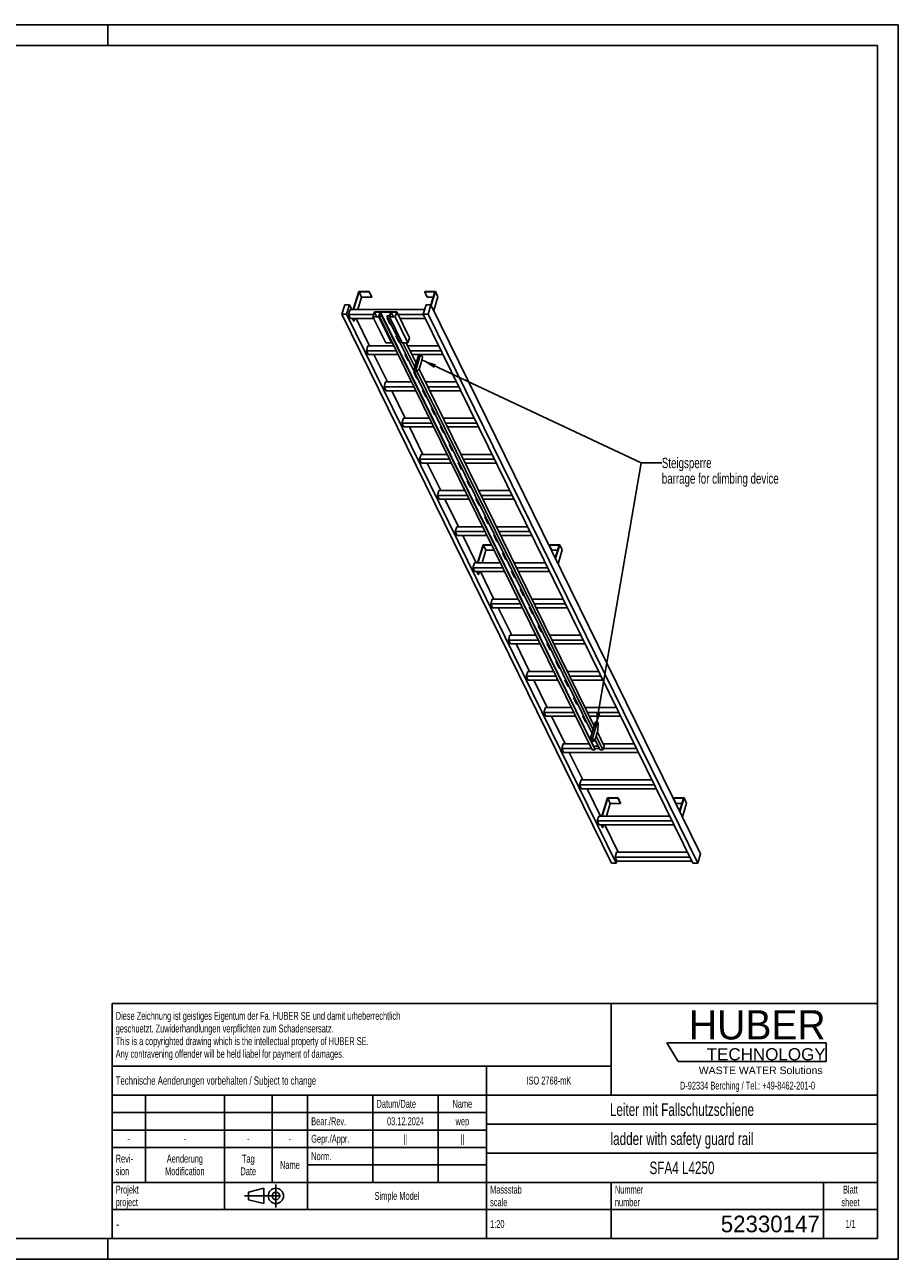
# Model space of a CAD drawing. Header units: millimetres. Extents: x 0 to 8400, y 0 to 5940.
# Tile 2 of 2: x 4200 to 8400, y 0 to 5940. Entities that reach past the tile are written whole.
import ezdxf

# ---------------------------------------------------------------- set-up
doc = ezdxf.new("R2010")
doc.units = ezdxf.units.MM
doc.header["$LTSCALE"] = 462
doc.linetypes.add('CENTER', pattern=[0.6, 0.375, -0.075, 0.075, -0.075])
doc.layers.get('0').update_dxf_attribs({"linetype": 'CONTINUOUS'})
for name, color, linetype in [('053_NOTES', 7, 'CONTINUOUS'), ('HUBER_Logo_BL1', 7, 'CONTINUOUS'), ('HUBER_Logo_BL2', 7, 'CONTINUOUS')]:
    doc.layers.add(name, color=color, linetype=linetype)
doc.styles.get("Standard").update_dxf_attribs({"font": 'txt', "width": 0.7})
doc.styles.add('TEXTSTYLE_2', font='txt')
doc.styles.add('TEXTSTYLE_3', font='arial.ttf')
doc.styles.add('TEXTSTYLE_4', font='txt', dxfattribs={"width": 0.8})
doc.styles.add('TEXTSTYLE_5', font='txt')
doc.dimstyles.get("Standard").update_dxf_attribs({"dimtxt": 50, "dimasz": 70, "dimexe": 2, "dimexo": 1, "dimtad": 1, "dimtxsty": 'Standard', "dimblk": '_FILLED', "dimblk1": '_FILLED', "dimblk2": '_FILLED', "dimcen": 0.09, "dimazin": 2, "dimtol": 1, "dimtp": 0.01, "dimtm": 0.01, "dimtfac": 1, "dimtofl": 0, "dimtmove": 0, "dimatfit": 3, "dimldrblk": '_FILLED', "dimfxl": 1, "dimtolj": 1, "dimarcsym": 0})

# ---------------------------------------------------------------- blocks, each defined once
blk = doc.blocks.new('HUBER_LOGO_BL1', base_point=(7675, 1007.5))
at = {"layer": 'HUBER_Logo_BL1', "color": 2, "linetype": 'Continuous', "attachment_point": 3, "line_spacing_factor": 0.78}
for s, insert, char_height, width, style in [('HUBER\\P\\fArial;\\H58.5;TECHNOLOGY ', (8050.7, 1198.2), 140.4, 775.343, 'TEXTSTYLE_2'), ('WASTE WATER Solutions', (8036, 927.2), 36, 594.067, 'TEXTSTYLE_3')]:
    blk.add_mtext(s, dxfattribs=dict(at, insert=insert, char_height=char_height, width=width, style=style))
at = {"layer": 'HUBER_Logo_BL1', "color": 2, "linetype": 'Continuous', "insert": (7675, 854.8), "char_height": 38, "width": 1621.786, "attachment_point": 2, "line_spacing_factor": 0.96}
blk.add_mtext('D-92334 Berching / Tel.: +49-8462-201-0', dxfattribs=at)
blk = doc.blocks.new('PROJEKTIONSMETHODE_1_BL3', base_point=(5360, 305))
at = {"color": 2, "linetype": 'CENTER'}
for p, q in [((5407.7, 360), (5407.7, 250)), ((5257.3, 305), (5462.7, 305))]:
    blk.add_line(p, q, dxfattribs=at)
at = {"color": 2, "linetype": 'Continuous'}
for p, q in [((5275.7, 323.3), (5349, 341.7)), ((5275.7, 286.7), (5275.7, 323.3)), ((5349, 268.3), (5349, 341.7)), ((5275.7, 286.7), (5349, 268.3))]:
    blk.add_line(p, q, dxfattribs=at)
for radius in [36.7, 18.3]:
    blk.add_circle((5407.7, 305), radius, dxfattribs=at)
blk = doc.blocks.new('*T13')
at = {"color": 3, "linetype": 'Continuous'}
for p, q in [((0, 0), (3680, 0)), ((0, 0), (0, -1130)), ((2400, 0), (2400, -440)), ((3680, 0), (3680, -1130)), ((0, -300), (2400, -300)), ((1800, -300), (1800, -1130)), ((0, -440), (3680, -440)), ((160, -440), (160, -860)), ((540, -440), (540, -990)), ((770, -440), (770, -860)), ((940, -440), (940, -990)), ((1254, -440), (1254, -860)), ((1568, -440), (1568, -860)), ((0, -524), (1800, -524)), ((1800, -580), (3680, -580)), ((0, -608), (1800, -608)), ((0, -692), (1800, -692)), ((1800, -720), (3680, -720)), ((940, -776), (1800, -776)), ((0, -860), (3680, -860)), ((2400, -860), (2400, -1130)), ((3420, -860), (3420, -1130)), ((0, -990), (3680, -990)), ((0, -1130), (3680, -1130))]:
    blk.add_line(p, q, dxfattribs=at)
at = {"color": 2, "linetype": 'Continuous', "line_spacing_factor": 0.96}
for s, insert, char_height, width, attachment_point in [('Diese Zeichnung ist geistiges Eigentum der Fa. HUBER SE und damit urheberrechtlich \\Pgeschuetzt. Zuwiderhandlungen verpflichten zum Schadensersatz.\\PThis is a copyrighted drawing which is the intellectual property of HUBER SE.\\PAny contravening offender will be held liabel for payment of damages.', (17.5, -39.8), 38, 4429.714, 1), ('Technische Aenderungen vorbehalten / Subject to change', (17.5, -350), 40, 3049.524, 1), ('ISO 2768-mK', (2100, -351), 38, 665.905, 2), ('Datum/Date', (1271.5, -463), 38, 584.476, 1), ('Name', (1684, -463), 38, 253.333, 2), ('Leiter mit Fallschutzschiene', (2740, -480), 60, 2260, 2), ('Bear./Rev.', (957.5, -547), 38, 544.667, 1), ('03.12.2024', (1411, -547), 38, 557.333, 2), ('wep', (1684, -547), 38, 199.048, 2), ('-', (80, -631), 38, 68.762, 2), ('-', (350, -631), 38, 68.762, 2), ('-', (655, -631), 38, 68.762, 2), ('-', (855, -631), 38, 68.762, 2), ('Gepr./Appr.', (957.5, -631), 38, 598.952, 1), ('||', (1411, -631), 38, 101.333, 2), ('||', (1684, -631), 38, 101.333, 2), ('ladder with safety guard rail', (2740, -620), 60, 2391.429, 2), ('Revi-\\Psion', (17.5, -726.6), 38, 276.857, 1), ('Aenderung\\PModification', (350, -726.6), 38, 606.19, 2), ('Tag\\PDate', (655, -726.6), 38, 235.238, 2), ('Name', (855, -757), 38, 253.333, 2), ('Norm. ', (957.5, -715), 38, 351.048, 1), ('SFA4 L4250', (2740, -760), 60, 940, 2), ('Projekt\\Pproject', (17.5, -875.6), 38, 367.333, 1), ('Massstab\\Pscale', (1817.5, -875.6), 38, 448.762, 1), ('Nummer\\Pnumber', (2417.5, -875.6), 38, 372.762, 1), ('Blatt\\Psheet', (3550, -875.6), 38, 275.048, 2), ('Simple Model', (1370, -906), 38, 656.857, 2), ('1:20', (1817.5, -1041), 38, 204.476, 1), ('1/1', (3550, -1041), 38, 159.238, 2)]:
    blk.add_mtext(s, dxfattribs=dict(at, insert=insert, char_height=char_height, width=width, attachment_point=attachment_point))
for s, insert, char_height, width, attachment_point, style in [('-', (17.5, -1035), 50, 36.667, 1, 'TEXTSTYLE_4'), ('52330147', (3402.5, -1020), 80, 1106.667, 3, 'TEXTSTYLE_5')]:
    blk.add_mtext(s, dxfattribs=dict(at, insert=insert, char_height=char_height, width=width, attachment_point=attachment_point, style=style))
blk = doc.blocks.new('_FILLED')
at = {"color": 0, "linetype": 'ByBlock'}
blk.add_solid([(0, 0), (-1, 0.143), (-1, -0.143)], dxfattribs=at)
blk = doc.blocks.new('HUBER_LOGO_BL2', base_point=(7670.4, 997))
at = {"layer": 'HUBER_Logo_BL2', "color": 5, "linetype": 'Continuous'}
for p, q in [((8052.9, 1042), (7287.9, 1042)), ((7287.9, 1042), (7341.9, 952)), ((8052.9, 1042), (8052.9, 952)), ((7341.9, 952), (8052.9, 952))]:
    blk.add_line(p, q, dxfattribs=at)

msp = doc.modelspace()

# ---------------------------------------------------------------- linework, layer by layer
at = {"color": 3, "linetype": 'Continuous'}
for p, q in [((8400, 5940), (0, 5940)), ((4600, 5940), (4600, 5840)), ((8400, 5940), (8400, 0)), ((4600, 0), (4600, 100)), ((8400, 0), (0, 0))]:
    msp.add_line(p, q, dxfattribs=at)
at = {"color": 5, "linetype": 'Continuous'}
for p, q in [((8300, 5840), (100, 5840)), ((8300, 100), (8300, 5840)), ((100, 100), (8300, 100))]:
    msp.add_line(p, q, dxfattribs=at)
at = {"color": 7, "linetype": 'Continuous'}
for p, q in [((5806.162, 4656.186), (5779.246, 4569.085)), ((5781.088, 4569.085), (5807.52, 4654.62)), ((5856.82, 4656.186), (5806.162, 4656.186)), ((5807.52, 4654.62), (5819.722, 4629.755)), ((5807.52, 4654.62), (5856.336, 4654.62)), ((5856.336, 4654.62), (5856.82, 4656.186)), ((5856.336, 4654.62), (5868.538, 4629.755)), ((5856.82, 4656.186), (5869.022, 4631.322)), ((6123.928, 4656.186), (6123.444, 4654.62)), ((6123.444, 4654.62), (6135.646, 4629.755)), ((6123.444, 4654.62), (6172.26, 4654.62)), ((6174.586, 4656.186), (6123.928, 4656.186)), ((6172.26, 4654.62), (6152.939, 4592.096)), ((6154.073, 4589.804), (6174.586, 4656.186)), ((6174.586, 4656.186), (6186.788, 4631.322)), ((5738.472, 4592.093), (5724.675, 4547.443)), ((5761.499, 4592.093), (5738.472, 4592.093)), ((5747.701, 4547.443), (5761.499, 4592.093)), ((5772.789, 4569.085), (5761.499, 4592.093)), ((5819.722, 4629.755), (5800.973, 4569.085)), ((5819.722, 4629.755), (5868.538, 4629.755)), ((5868.538, 4629.755), (5869.022, 4631.322)), ((6129.923, 4592.093), (6116.126, 4547.443)), ((6152.95, 4592.093), (6129.923, 4592.093)), ((6135.646, 4629.755), (6164.577, 4629.755)), ((6139.152, 4547.443), (6152.95, 4592.093)), ((7449.378, 1950.25), (6152.95, 4592.093)), ((6166.274, 4564.94), (6186.788, 4631.322)), ((7021.103, 1905.601), (5724.675, 4547.443)), ((5724.675, 4547.443), (5747.701, 4547.443)), ((7044.129, 1905.601), (5747.701, 4547.443)), ((5764.332, 4569.085), (5757.07, 4545.586)), ((5766.221, 4526.937), (5757.07, 4545.586)), ((5877.918, 4545.586), (5757.07, 4545.586)), ((6122.814, 4569.085), (5764.332, 4569.085)), ((5766.221, 4526.937), (5878.155, 4526.937)), ((5782.054, 4513.823), (5775.618, 4526.937)), ((5777.46, 4526.937), (5783.896, 4513.823)), ((5787.949, 4526.937), (5783.896, 4513.823)), ((5858.201, 4395.035), (5793.472, 4526.937)), ((5881.735, 4557.939), (5874.473, 4534.44)), ((5874.473, 4534.44), (5935.482, 4410.118)), ((5902.105, 4534.44), (5874.473, 4534.44)), ((5882.414, 4557.156), (5875.637, 4535.223)), ((5875.637, 4535.223), (5901.426, 4535.223)), ((5881.735, 4557.939), (5988.579, 4557.939)), ((5882.414, 4557.156), (5893.178, 4535.223)), ((5908.204, 4557.156), (5882.414, 4557.156)), ((5901.426, 4535.223), (5908.204, 4557.156)), ((5903.582, 4539.218), (5902.105, 4534.44)), ((5963.114, 4410.118), (5902.105, 4534.44)), ((5903.582, 4539.218), (6928.523, 2450.608)), ((5917.398, 4539.218), (5903.582, 4539.218)), ((5910.07, 4557.235), (5904.745, 4540.001)), ((5904.745, 4540.001), (5917.64, 4540.001)), ((5910.07, 4557.235), (6935.011, 2468.625)), ((5959.808, 4557.235), (5910.07, 4557.235)), ((5917.64, 4540.001), (5917.398, 4539.218)), ((6942.338, 2450.608), (5917.398, 4539.218)), ((5917.64, 4540.001), (6942.581, 2451.392)), ((5941.345, 4539.218), (5941.587, 4540.001)), ((6927.482, 2529.683), (5941.345, 4539.218)), ((5955.161, 4539.218), (5941.345, 4539.218)), ((5941.587, 4540.001), (5954.482, 4540.001)), ((5942.219, 4529.262), (5957.471, 4498.182)), ((5946.231, 4529.262), (5942.219, 4529.262)), ((5942.782, 4529.262), (5957.689, 4498.887)), ((5943.923, 4526.937), (5947.372, 4526.937)), ((5955.161, 4539.218), (5953.685, 4534.44)), ((5953.685, 4534.44), (6014.693, 4410.118)), ((5981.317, 4534.44), (5953.685, 4534.44)), ((5954.482, 4540.001), (5959.808, 4557.235)), ((5961.626, 4557.156), (5954.848, 4535.223)), ((5954.848, 4535.223), (5980.638, 4535.223)), ((5961.626, 4557.156), (5972.389, 4535.223)), ((5987.415, 4557.156), (5961.626, 4557.156)), ((5980.638, 4535.223), (5987.415, 4557.156)), ((5988.579, 4557.939), (5981.317, 4534.44)), ((6042.325, 4410.118), (5981.317, 4534.44)), ((6049.587, 4433.618), (5988.579, 4557.939)), ((6117.037, 4545.586), (5994.641, 4545.586)), ((6003.792, 4526.937), (6126.188, 4526.937)), ((7412.553, 1905.601), (6116.126, 4547.443)), ((6116.126, 4547.443), (6139.152, 4547.443)), ((7435.58, 1905.601), (6139.152, 4547.443)), ((5782.054, 4513.823), (5783.896, 4513.823)), ((5957.471, 4498.182), (5957.689, 4498.887)), ((5957.471, 4498.182), (5961.483, 4498.182)), ((5957.689, 4498.887), (5961.137, 4498.887)), ((5935.482, 4410.118), (5963.114, 4410.118)), ((5964.59, 4414.896), (5963.114, 4410.118)), ((5984.924, 4442.237), (6000.177, 4411.156)), ((5988.937, 4442.237), (5984.924, 4442.237)), ((5985.488, 4442.237), (6000.394, 4411.861)), ((6000.177, 4411.156), (6000.394, 4411.861)), ((6000.177, 4411.156), (6004.189, 4411.156)), ((6000.394, 4411.861), (6003.843, 4411.861)), ((6014.693, 4410.118), (6042.325, 4410.118)), ((6075.805, 4293.371), (6018.515, 4410.118)), ((6081.591, 4312.093), (6033.487, 4410.118)), ((6049.587, 4433.618), (6042.325, 4410.118)), ((5849.744, 4395.035), (5842.482, 4371.535)), ((5851.633, 4352.887), (5842.482, 4371.535)), ((5985.869, 4371.535), (5842.482, 4371.535)), ((5974.337, 4395.035), (5849.744, 4395.035)), ((5851.633, 4352.887), (5995.02, 4352.887)), ((5943.613, 4220.984), (5878.884, 4352.887)), ((6027.63, 4355.211), (6042.882, 4324.131)), ((6031.643, 4355.211), (6027.63, 4355.211)), ((6028.194, 4355.211), (6043.1, 4324.836)), ((6029.335, 4352.887), (6032.784, 4352.887)), ((6190.917, 4395.035), (6040.889, 4395.035)), ((6202.449, 4371.535), (6052.421, 4371.535)), ((6061.572, 4352.887), (6211.6, 4352.887)), ((6094.197, 4352.887), (6070.94, 4277.626)), ((6103.408, 4352.887), (6080.15, 4277.626)), ((6111.983, 4340.419), (6105.865, 4352.887)), ((6106.246, 4313.811), (6111.983, 4340.419)), ((6042.882, 4324.131), (6043.1, 4324.836)), ((6042.882, 4324.131), (6046.895, 4324.131)), ((6043.1, 4324.836), (6046.549, 4324.836)), ((6070.94, 4277.626), (6073.99, 4271.41)), ((6070.94, 4277.626), (6080.15, 4277.626)), ((6080.15, 4277.626), (6083.201, 4271.41)), ((6083.201, 4271.41), (6096.564, 4282.478)), ((6938.606, 2565.68), (6096.251, 4282.219)), ((6096.564, 4282.478), (6106.246, 4313.811)), ((5935.155, 4220.984), (5927.893, 4197.484)), ((6059.749, 4220.984), (5935.155, 4220.984)), ((6070.336, 4268.186), (6085.588, 4237.105)), ((6074.349, 4268.186), (6070.336, 4268.186)), ((6070.9, 4268.186), (6085.806, 4237.81)), ((6073.99, 4271.41), (6083.201, 4271.41)), ((6085.588, 4237.105), (6085.806, 4237.81)), ((6085.588, 4237.105), (6089.601, 4237.105)), ((6932.82, 2546.958), (6085.605, 4273.402)), ((6085.806, 4237.81), (6089.255, 4237.81)), ((6276.328, 4220.984), (6126.301, 4220.984)), ((5937.045, 4178.836), (5927.893, 4197.484)), ((6071.281, 4197.484), (5927.893, 4197.484)), ((5937.045, 4178.836), (6080.432, 4178.836)), ((6029.024, 4046.933), (5964.296, 4178.836)), ((6113.042, 4181.16), (6128.294, 4150.08)), ((6117.055, 4181.16), (6113.042, 4181.16)), ((6113.606, 4181.16), (6128.512, 4150.785)), ((6114.747, 4178.836), (6118.195, 4178.836)), ((6287.86, 4197.484), (6137.833, 4197.484)), ((6146.984, 4178.836), (6297.012, 4178.836)), ((6128.294, 4150.08), (6128.512, 4150.785)), ((6128.294, 4150.08), (6132.307, 4150.08)), ((6128.512, 4150.785), (6131.961, 4150.785)), ((6020.567, 4046.933), (6013.305, 4023.433)), ((6145.16, 4046.933), (6020.567, 4046.933)), ((6155.748, 4094.135), (6171, 4063.055)), ((6159.76, 4094.135), (6155.748, 4094.135)), ((6156.312, 4094.135), (6171.218, 4063.76)), ((6171, 4063.055), (6171.218, 4063.76)), ((6171, 4063.055), (6175.012, 4063.055)), ((6171.218, 4063.76), (6174.667, 4063.76)), ((6361.74, 4046.933), (6211.712, 4046.933)), ((6022.456, 4004.785), (6013.305, 4023.433)), ((6156.692, 4023.433), (6013.305, 4023.433)), ((6022.456, 4004.785), (6165.844, 4004.785)), ((6114.436, 3872.882), (6049.708, 4004.785)), ((6198.454, 4007.11), (6213.706, 3976.029)), ((6202.466, 4007.11), (6198.454, 4007.11)), ((6199.018, 4007.11), (6213.924, 3976.734)), ((6200.158, 4004.785), (6203.607, 4004.785)), ((6373.272, 4023.433), (6223.244, 4023.433)), ((6232.396, 4004.785), (6382.423, 4004.785)), ((6213.706, 3976.029), (6213.924, 3976.734)), ((6213.706, 3976.029), (6217.718, 3976.029)), ((6213.924, 3976.734), (6217.372, 3976.734)), ((6105.979, 3872.882), (6098.717, 3849.382)), ((6230.572, 3872.882), (6105.979, 3872.882)), ((6241.16, 3920.084), (6256.412, 3889.004)), ((6245.172, 3920.084), (6241.16, 3920.084)), ((6241.723, 3920.084), (6256.63, 3889.709)), ((6256.412, 3889.004), (6256.63, 3889.709)), ((6256.412, 3889.004), (6260.424, 3889.004)), ((6256.63, 3889.709), (6260.078, 3889.709)), ((6447.152, 3872.882), (6297.124, 3872.882)), ((6107.868, 3830.734), (6098.717, 3849.382)), ((6242.104, 3849.382), (6098.717, 3849.382)), ((6107.868, 3830.734), (6251.255, 3830.734)), ((6199.848, 3698.831), (6135.119, 3830.734)), ((6283.865, 3833.059), (6299.118, 3801.978)), ((6287.878, 3833.059), (6283.865, 3833.059)), ((6284.429, 3833.059), (6299.335, 3802.683)), ((6285.57, 3830.734), (6289.019, 3830.734)), ((6299.118, 3801.978), (6299.335, 3802.683)), ((6299.118, 3801.978), (6303.13, 3801.978)), ((6299.335, 3802.683), (6302.784, 3802.683)), ((6458.684, 3849.382), (6308.656, 3849.382)), ((6317.807, 3830.734), (6467.835, 3830.734)), ((6326.571, 3746.033), (6341.823, 3714.953)), ((6330.584, 3746.033), (6326.571, 3746.033)), ((6327.135, 3746.033), (6342.041, 3715.658)), ((6191.39, 3698.831), (6184.128, 3675.332)), ((6315.984, 3698.831), (6191.39, 3698.831)), ((6341.823, 3714.953), (6342.041, 3715.658)), ((6341.823, 3714.953), (6345.836, 3714.953)), ((6342.041, 3715.658), (6345.49, 3715.658)), ((6532.564, 3698.831), (6382.536, 3698.831)), ((6193.28, 3656.683), (6184.128, 3675.332)), ((6327.516, 3675.332), (6184.128, 3675.332)), ((6193.28, 3656.683), (6336.667, 3656.683)), ((6285.259, 3524.781), (6220.531, 3656.683)), ((6369.277, 3659.008), (6384.529, 3627.928)), ((6373.29, 3659.008), (6369.277, 3659.008)), ((6369.841, 3659.008), (6384.747, 3628.633)), ((6370.982, 3656.683), (6374.43, 3656.683)), ((6384.529, 3627.928), (6384.747, 3628.633)), ((6384.529, 3627.928), (6388.542, 3627.928)), ((6384.747, 3628.633), (6388.196, 3628.633)), ((6544.096, 3675.332), (6394.068, 3675.332)), ((6403.219, 3656.683), (6553.247, 3656.683)), ((6411.983, 3571.983), (6427.235, 3540.902)), ((6415.996, 3571.983), (6411.983, 3571.983)), ((6412.547, 3571.983), (6427.453, 3541.607)), ((6276.802, 3524.781), (6269.54, 3501.281)), ((6401.395, 3524.781), (6276.802, 3524.781)), ((6427.235, 3540.902), (6427.453, 3541.607)), ((6427.235, 3540.902), (6431.248, 3540.902)), ((6427.453, 3541.607), (6430.902, 3541.607)), ((6617.975, 3524.781), (6467.947, 3524.781)), ((6278.691, 3482.633), (6269.54, 3501.281)), ((6412.927, 3501.281), (6269.54, 3501.281)), ((6278.691, 3482.633), (6422.079, 3482.633)), ((6370.671, 3350.73), (6305.943, 3482.633)), ((6454.689, 3484.957), (6469.941, 3453.877)), ((6458.701, 3484.957), (6454.689, 3484.957)), ((6455.253, 3484.957), (6470.159, 3454.582)), ((6456.394, 3482.633), (6459.842, 3482.633)), ((6469.941, 3453.877), (6470.159, 3454.582)), ((6469.941, 3453.877), (6473.953, 3453.877)), ((6470.159, 3454.582), (6473.608, 3454.582)), ((6629.507, 3501.281), (6479.479, 3501.281)), ((6488.631, 3482.633), (6638.659, 3482.633)), ((6404.044, 3437.831), (6377.128, 3350.73)), ((6378.97, 3350.73), (6405.402, 3436.264)), ((6398.855, 3350.73), (6417.604, 3411.4)), ((6444.064, 3437.831), (6404.044, 3437.831)), ((6417.604, 3411.4), (6405.402, 3436.264)), ((6405.402, 3436.264), (6444.833, 3436.264)), ((6417.604, 3411.4), (6457.035, 3411.4)), ((6497.395, 3397.932), (6512.647, 3366.851)), ((6501.407, 3397.932), (6497.395, 3397.932)), ((6497.959, 3397.932), (6512.865, 3367.556)), ((6721.81, 3437.831), (6721.326, 3436.264)), ((6721.326, 3436.264), (6770.142, 3436.264)), ((6733.528, 3411.4), (6721.326, 3436.264)), ((6772.468, 3437.831), (6721.81, 3437.831)), ((6733.528, 3411.4), (6762.459, 3411.4)), ((6770.142, 3436.264), (6750.825, 3373.752)), ((6751.955, 3371.449), (6772.468, 3437.831)), ((6764.157, 3346.584), (6784.67, 3412.966)), ((6784.67, 3412.966), (6772.468, 3437.831)), ((6362.214, 3350.73), (6354.952, 3327.23)), ((6364.103, 3308.582), (6354.952, 3327.23)), ((6498.339, 3327.23), (6354.952, 3327.23)), ((6486.807, 3350.73), (6362.214, 3350.73)), ((6512.647, 3366.851), (6512.865, 3367.556)), ((6512.647, 3366.851), (6516.659, 3366.851)), ((6512.865, 3367.556), (6516.313, 3367.556)), ((6703.387, 3350.73), (6553.359, 3350.73)), ((6714.919, 3327.23), (6564.891, 3327.23)), ((6364.103, 3308.582), (6507.49, 3308.582)), ((6379.936, 3295.467), (6373.5, 3308.582)), ((6381.778, 3295.467), (6375.342, 3308.582)), ((6379.936, 3295.467), (6381.778, 3295.467)), ((6381.778, 3295.467), (6385.831, 3308.582)), ((6456.083, 3176.679), (6391.354, 3308.582)), ((6540.101, 3310.907), (6555.353, 3279.826)), ((6544.113, 3310.907), (6540.101, 3310.907)), ((6540.664, 3310.907), (6555.571, 3280.531)), ((6541.805, 3308.582), (6545.254, 3308.582)), ((6555.353, 3279.826), (6555.571, 3280.531)), ((6555.353, 3279.826), (6559.365, 3279.826)), ((6555.571, 3280.531), (6559.019, 3280.531)), ((6574.042, 3308.582), (6724.07, 3308.582)), ((6586.819, 3223.881), (6582.807, 3223.881)), ((6582.807, 3223.881), (6598.059, 3192.801)), ((6583.37, 3223.881), (6598.276, 3193.506)), ((6447.626, 3176.679), (6440.364, 3153.179)), ((6583.751, 3153.179), (6440.364, 3153.179)), ((6449.515, 3134.531), (6440.364, 3153.179)), ((6572.219, 3176.679), (6447.626, 3176.679)), ((6598.059, 3192.801), (6598.276, 3193.506)), ((6598.059, 3192.801), (6602.071, 3192.801)), ((6598.276, 3193.506), (6601.725, 3193.506)), ((6788.799, 3176.679), (6638.771, 3176.679)), ((6800.331, 3153.179), (6650.303, 3153.179)), ((6449.515, 3134.531), (6592.902, 3134.531)), ((6541.495, 3002.628), (6476.766, 3134.531)), ((6629.525, 3136.856), (6625.512, 3136.856)), ((6625.512, 3136.856), (6640.764, 3105.775)), ((6626.076, 3136.856), (6640.982, 3106.48)), ((6627.217, 3134.531), (6630.666, 3134.531)), ((6640.764, 3105.775), (6640.982, 3106.48)), ((6640.764, 3105.775), (6644.777, 3105.775)), ((6640.982, 3106.48), (6644.431, 3106.48)), ((6659.454, 3134.531), (6809.482, 3134.531)), ((6672.231, 3049.83), (6668.218, 3049.83)), ((6668.218, 3049.83), (6683.47, 3018.75)), ((6668.782, 3049.83), (6683.688, 3019.455)), ((6533.037, 3002.628), (6525.775, 2979.129)), ((6669.163, 2979.129), (6525.775, 2979.129)), ((6534.927, 2960.48), (6525.775, 2979.129)), ((6657.631, 3002.628), (6533.037, 3002.628)), ((6683.47, 3018.75), (6683.688, 3019.455)), ((6683.47, 3018.75), (6687.483, 3018.75)), ((6683.688, 3019.455), (6687.137, 3019.455)), ((6874.21, 3002.628), (6724.183, 3002.628)), ((6885.742, 2979.129), (6735.715, 2979.129)), ((6534.927, 2960.48), (6678.314, 2960.48)), ((6626.906, 2828.578), (6562.178, 2960.48)), ((6714.937, 2962.805), (6710.924, 2962.805)), ((6710.924, 2962.805), (6726.176, 2931.724)), ((6711.488, 2962.805), (6726.394, 2932.429)), ((6712.629, 2960.48), (6716.077, 2960.48)), ((6726.176, 2931.724), (6726.394, 2932.429)), ((6726.176, 2931.724), (6730.189, 2931.724)), ((6726.394, 2932.429), (6729.843, 2932.429)), ((6744.866, 2960.48), (6894.894, 2960.48)), ((6757.642, 2875.78), (6753.63, 2875.78)), ((6753.63, 2875.78), (6768.882, 2844.699)), ((6754.194, 2875.78), (6769.1, 2845.404)), ((6618.449, 2828.578), (6611.187, 2805.078)), ((6754.574, 2805.078), (6611.187, 2805.078)), ((6620.338, 2786.429), (6611.187, 2805.078)), ((6743.042, 2828.578), (6618.449, 2828.578)), ((6768.882, 2844.699), (6769.1, 2845.404)), ((6768.882, 2844.699), (6772.895, 2844.699)), ((6769.1, 2845.404), (6772.549, 2845.404)), ((6959.622, 2828.578), (6809.594, 2828.578)), ((6971.154, 2805.078), (6821.126, 2805.078)), ((6620.338, 2786.429), (6763.726, 2786.429)), ((6712.318, 2654.527), (6647.59, 2786.429)), ((6800.348, 2788.754), (6796.336, 2788.754)), ((6796.336, 2788.754), (6811.588, 2757.674)), ((6796.9, 2788.754), (6811.806, 2758.379)), ((6798.04, 2786.429), (6801.489, 2786.429)), ((6811.588, 2757.674), (6811.806, 2758.379)), ((6811.588, 2757.674), (6815.6, 2757.674)), ((6811.806, 2758.379), (6815.254, 2758.379)), ((6830.278, 2786.429), (6980.305, 2786.429)), ((6843.054, 2701.729), (6839.042, 2701.729)), ((6839.042, 2701.729), (6854.294, 2670.648)), ((6839.605, 2701.729), (6854.512, 2671.353)), ((6703.861, 2654.527), (6696.599, 2631.027)), ((6839.986, 2631.027), (6696.599, 2631.027)), ((6705.75, 2612.379), (6696.599, 2631.027)), ((6828.454, 2654.527), (6703.861, 2654.527)), ((6854.294, 2670.648), (6854.512, 2671.353)), ((6854.294, 2670.648), (6858.306, 2670.648)), ((6854.512, 2671.353), (6857.96, 2671.353)), ((6885.76, 2614.703), (6881.748, 2614.703)), ((6881.748, 2614.703), (6897, 2583.623)), ((6882.311, 2614.703), (6897.217, 2584.328)), ((7045.034, 2654.527), (6895.006, 2654.527)), ((7056.566, 2631.027), (6906.538, 2631.027)), ((6705.75, 2612.379), (6849.137, 2612.379)), ((6797.73, 2480.476), (6733.001, 2612.379)), ((6883.452, 2612.379), (6886.901, 2612.379)), ((6897, 2583.623), (6897.217, 2584.328)), ((6897, 2583.623), (6901.012, 2583.623)), ((6897.217, 2584.328), (6900.666, 2584.328)), ((6915.689, 2612.379), (7065.717, 2612.379)), ((6944.924, 2586.124), (6920.717, 2507.792)), ((6954.134, 2586.124), (6929.928, 2507.792)), ((6944.924, 2586.124), (6954.134, 2586.124)), ((6957.185, 2579.908), (6954.134, 2586.124)), ((6956.024, 2543.976), (6957.185, 2579.908)), ((6920.717, 2507.792), (6929.928, 2507.792)), ((6920.717, 2507.792), (6928.343, 2492.251)), ((6926.863, 2527.678), (6924.453, 2527.678)), ((6924.453, 2527.678), (6925.932, 2524.666)), ((6925.017, 2527.678), (6926.149, 2525.371)), ((6929.928, 2507.792), (6937.554, 2492.251)), ((6937.554, 2492.251), (6946.341, 2512.643)), ((6939.557, 2496.9), (6939.705, 2496.597)), ((6939.705, 2496.597), (6939.923, 2497.302)), ((6939.705, 2496.597), (6943.718, 2496.597)), ((6939.821, 2497.512), (6939.923, 2497.302)), ((6939.923, 2497.302), (6943.372, 2497.302)), ((6966.286, 2450.608), (6941.433, 2501.254)), ((6946.341, 2512.643), (6956.024, 2543.976)), ((6980.102, 2450.608), (6947.623, 2516.793)), ((6985.887, 2469.33), (6953.409, 2535.514)), ((6789.272, 2480.476), (6782.011, 2456.976)), ((6925.398, 2456.976), (6782.011, 2456.976)), ((6791.162, 2438.328), (6782.011, 2456.976)), ((6913.866, 2480.476), (6789.272, 2480.476)), ((6791.162, 2438.328), (7151.129, 2438.328)), ((6883.142, 2306.425), (6818.413, 2438.328)), ((6928.343, 2492.251), (6937.554, 2492.251)), ((6928.523, 2450.608), (6942.338, 2450.608)), ((6935.011, 2468.625), (6934.668, 2467.515)), ((6957.445, 2468.625), (6935.011, 2468.625)), ((6963.161, 2456.976), (6939.84, 2456.976)), ((6942.338, 2450.608), (6942.581, 2451.392)), ((6966.286, 2450.608), (6980.102, 2450.608)), ((6985.887, 2469.33), (6980.102, 2450.608)), ((7130.446, 2480.476), (6980.418, 2480.476)), ((7141.978, 2456.976), (6982.07, 2456.976)), ((6874.684, 2306.425), (6867.422, 2282.925)), ((7227.389, 2282.925), (6867.422, 2282.925)), ((6876.573, 2264.277), (6867.422, 2282.925)), ((7215.857, 2306.425), (6874.684, 2306.425)), ((6876.573, 2264.277), (7236.541, 2264.277)), ((6968.553, 2132.374), (6903.825, 2264.277)), ((7001.926, 2219.475), (6975.01, 2132.374)), ((6976.852, 2132.374), (7003.284, 2217.909)), ((7052.585, 2219.475), (7001.926, 2219.475)), ((7003.284, 2217.909), (7052.1, 2217.909)), ((7015.486, 2193.044), (7003.284, 2217.909)), ((7052.1, 2217.909), (7052.585, 2219.475)), ((7064.302, 2193.044), (7052.1, 2217.909)), ((7064.786, 2194.611), (7052.585, 2219.475)), ((7319.692, 2219.475), (7319.208, 2217.909)), ((7319.208, 2217.909), (7368.024, 2217.909)), ((7331.41, 2193.044), (7319.208, 2217.909)), ((7370.351, 2219.475), (7319.692, 2219.475)), ((7368.024, 2217.909), (7348.707, 2155.396)), ((7349.837, 2153.093), (7370.351, 2219.475)), ((7382.552, 2194.611), (7370.351, 2219.475)), ((7015.486, 2193.044), (6996.737, 2132.374)), ((7064.302, 2193.044), (7015.486, 2193.044)), ((7064.786, 2194.611), (7064.302, 2193.044)), ((7360.341, 2193.044), (7331.41, 2193.044)), ((7382.552, 2194.611), (7362.039, 2128.229)), ((6960.096, 2132.374), (6952.834, 2108.875)), ((7312.801, 2108.875), (6952.834, 2108.875)), ((6961.985, 2090.226), (6952.834, 2108.875)), ((7301.269, 2132.374), (6960.096, 2132.374)), ((6961.985, 2090.226), (7321.952, 2090.226)), ((6977.818, 2077.112), (6971.382, 2090.226)), ((6979.66, 2077.112), (6973.224, 2090.226)), ((6983.713, 2090.226), (6979.66, 2077.112)), ((7053.965, 1958.324), (6989.237, 2090.226)), ((6979.66, 2077.112), (6977.818, 2077.112)), ((7021.103, 1905.601), (7044.129, 1905.601)), ((7045.508, 1958.324), (7038.246, 1934.824)), ((7398.213, 1934.824), (7038.246, 1934.824)), ((7047.397, 1916.175), (7038.246, 1934.824)), ((7044.129, 1905.601), (7047.397, 1916.175)), ((7386.681, 1958.324), (7045.508, 1958.324)), ((7047.397, 1916.175), (7407.364, 1916.175)), ((7412.553, 1905.601), (7435.58, 1905.601)), ((7435.58, 1905.601), (7449.378, 1950.25))]:
    msp.add_line(p, q, dxfattribs=at)

# ---------------------------------------------------------------- block references
msp.add_blockref('*T13', (4620, 1230))
at = {"color": 2, "linetype": 'Continuous'}
msp.add_blockref('PROJEKTIONSMETHODE_1_BL3', (5360, 305), dxfattribs=at)
at = {"layer": 'HUBER_Logo_BL1'}
msp.add_blockref('HUBER_LOGO_BL1', (7674.994, 1007.484), dxfattribs=at)
at = {"layer": 'HUBER_Logo_BL2'}
msp.add_blockref('HUBER_LOGO_BL2', (7670.375, 996.993), dxfattribs=at)

# ---------------------------------------------------------------- texts
at = {"layer": '053_NOTES', "color": 2, "linetype": 'Continuous', "insert": (7263.088, 3856.704), "char_height": 50, "width": 1396.42857, "attachment_point": 1, "line_spacing_factor": 0.9}
msp.add_mtext('Steigsperre\\Pbarrage for climbing device', dxfattribs=at)

# ---------------------------------------------------------------- leaders
at = {"layer": '053_NOTES', "color": 2, "linetype": 'Continuous', "annotation_type": 0, "has_hookline": 1, "hookline_direction": 1, "text_width": 846.929}
for points in [[(6109.094, 4327.018), (7163.088, 3831.704), (7263.088, 3831.704)], [(6946.542, 2561.556), (7163.088, 3831.704), (7263.088, 3831.704)]]:
    msp.add_leader(points, dimstyle='Standard', override={"dimtad": 0}, dxfattribs=at)

doc.saveas('drawing.dxf')
